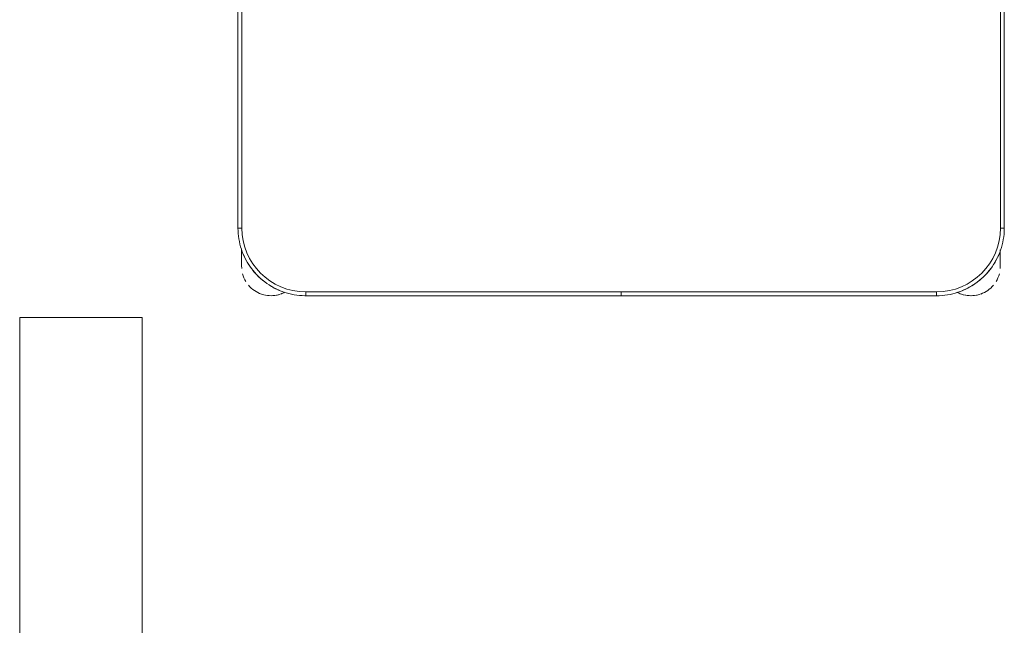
# Model space of a CAD drawing. Header units: metres. Extents: x 3 to 43.5, y -74 to -48.5.
# Tile 68 of 209: x 38.479 to 39.25, y -61.285 to -60.811. Entities that reach past the tile are written whole.
import ezdxf

# ---------------------------------------------------------------- set-up
doc = ezdxf.new("R2010")
doc.units = ezdxf.units.M
for name, color, linetype, lineweight in [('A-GENM', 7, 'Continuous', 18), ('E-LITE-EQPM', 7, 'Continuous', 18), ('I-FURN', 7, 'Continuous', 18)]:
    doc.layers.add(name, color=color, linetype=linetype, lineweight=lineweight)

# ---------------------------------------------------------------- blocks, each defined once
blk = doc.blocks.new('ConjuntoParaAlunoTamanho6 - CJA06_ConjuntoParaAlunoTamanho6-V39-1PAV - FRIGORÍFICA')
at = {"layer": 'I-FURN', "color": 253, "true_color": 0xaaaaaa}
for p, q in [((-0.3, 0.01197), (-0.3, -0.33203)), ((-0.3, 0.01197), (-0.3, -0.33203)), ((0.3, -0.33203), (0.3, 0.01197)), ((0.3, -0.33203), (0.3, 0.01197)), ((-0.3, -0.33203), (-0.297, -0.33203)), ((0.3, -0.33203), (0.297, -0.33203)), ((-0.29713, -0.34835), (-0.29713, -0.35394)), ((-0.29713, -0.34868), (-0.29713, -0.36203)), ((0.29687, -0.35394), (0.29687, -0.3492)), ((0.29687, -0.36203), (0.29687, -0.34961)), ((-0.29713, -0.35705), (-0.29713, -0.36203)), ((0.29687, -0.36203), (0.29687, -0.35705)), ((-0.247, -0.38503), (-0.247, -0.38203)), ((-0.247, -0.38503), (-0.00005, -0.38503)), ((-0.247, -0.38503), (-0.00005, -0.38503)), ((-0.00005, -0.38203), (-0.00005, -0.38503)), ((0.00005, -0.38503), (0.00005, -0.38203)), ((0.00005, -0.38503), (0.247, -0.38503)), ((0.00005, -0.38503), (0.247, -0.38503)), ((0.247, -0.38503), (0.247, -0.38203))]:
    blk.add_line(p, q, dxfattribs=at)
at = {"layer": 'I-FURN', "color": 253, "true_color": 0xaaaaaa, "flags": 128}
for points in [[(-0.297, 0.01197), (-0.297, -0.07403), (-0.297, -0.16003), (-0.297, -0.24603), (-0.297, -0.33203)], [(-0.297, -0.33203), (-0.297, -0.24603), (-0.297, -0.16003), (-0.297, -0.07403), (-0.297, 0.01197)], [(0.297, -0.33203), (0.297, -0.24603), (0.297, -0.16003), (0.297, -0.07403), (0.297, 0.01197)], [(0.297, 0.01197), (0.297, -0.07403), (0.297, -0.16003), (0.297, -0.24603), (0.297, -0.33203)], [(-0.3, -0.33203), (-0.29996, -0.33415), (-0.29983, -0.33627), (-0.29962, -0.33838), (-0.29932, -0.34048), (-0.29894, -0.34256), (-0.29848, -0.34463), (-0.29794, -0.34668), (-0.29731, -0.34871), (-0.2966, -0.3507), (-0.29582, -0.35267), (-0.29495, -0.35461), (-0.29401, -0.35651), (-0.29299, -0.35837), (-0.2919, -0.36019), (-0.29074, -0.36196), (-0.28951, -0.36368), (-0.28821, -0.36536), (-0.28685, -0.36698), (-0.28542, -0.36855), (-0.28393, -0.37005), (-0.28238, -0.3715), (-0.28077, -0.37288), (-0.27911, -0.3742), (-0.2774, -0.37545), (-0.27564, -0.37663), (-0.27383, -0.37774), (-0.27198, -0.37878), (-0.27009, -0.37974), (-0.26816, -0.38062), (-0.2662, -0.38143), (-0.26421, -0.38216), (-0.2622, -0.38281), (-0.26015, -0.38338), (-0.25809, -0.38386), (-0.25601, -0.38426), (-0.25391, -0.38458), (-0.25181, -0.38482), (-0.24969, -0.38497), (-0.24757, -0.38503), (-0.247, -0.38503)], [(0.247, -0.38503), (0.24912, -0.38499), (0.25124, -0.38486), (0.25334, -0.38465), (0.25544, -0.38436), (0.25753, -0.38398), (0.2596, -0.38351), (0.26165, -0.38297), (0.26367, -0.38234), (0.26567, -0.38164), (0.26764, -0.38085), (0.26957, -0.37999), (0.27147, -0.37904), (0.27333, -0.37803), (0.27515, -0.37694), (0.27693, -0.37578), (0.27865, -0.37454), (0.28033, -0.37324), (0.28195, -0.37188), (0.28351, -0.37045), (0.28502, -0.36896), (0.28647, -0.36741), (0.28785, -0.3658), (0.28917, -0.36414), (0.29042, -0.36243), (0.2916, -0.36067), (0.29271, -0.35886), (0.29374, -0.35701), (0.29471, -0.35512), (0.29559, -0.3532), (0.2964, -0.35124), (0.29713, -0.34925), (0.29777, -0.34723), (0.29834, -0.34519), (0.29883, -0.34312), (0.29923, -0.34104), (0.29955, -0.33895), (0.29978, -0.33684), (0.29993, -0.33472), (0.3, -0.33261), (0.3, -0.33203)], [(-0.29713, -0.34907), (-0.29713, -0.34973), (-0.29713, -0.35038), (-0.29713, -0.35102), (-0.29713, -0.35165), (-0.29713, -0.35227), (-0.29713, -0.35288), (-0.29713, -0.35348), (-0.29713, -0.35406), (-0.29713, -0.35463), (-0.29713, -0.35518), (-0.29713, -0.35572), (-0.29713, -0.35624), (-0.29713, -0.35674), (-0.29713, -0.35722), (-0.29713, -0.35769), (-0.29713, -0.35813), (-0.29713, -0.35855), (-0.29713, -0.35895), (-0.29713, -0.35933), (-0.29713, -0.35969), (-0.29713, -0.36002), (-0.29713, -0.36033), (-0.29713, -0.36061), (-0.29713, -0.36087), (-0.29713, -0.36111), (-0.29713, -0.36131), (-0.29713, -0.3615), (-0.29713, -0.36165), (-0.29713, -0.36178), (-0.29713, -0.36188), (-0.29713, -0.36196), (-0.29713, -0.36201), (-0.29713, -0.36203)], [(0.29687, -0.36203), (0.29687, -0.36201), (0.29687, -0.36197), (0.29687, -0.36191), (0.29687, -0.36181), (0.29687, -0.36169), (0.29687, -0.36154), (0.29687, -0.36137), (0.29687, -0.36117), (0.29687, -0.36094), (0.29687, -0.36069), (0.29687, -0.36041), (0.29687, -0.36011), (0.29687, -0.35978), (0.29687, -0.35943), (0.29687, -0.35906), (0.29687, -0.35866), (0.29687, -0.35825), (0.29687, -0.35781), (0.29687, -0.35735), (0.29687, -0.35687), (0.29687, -0.35638), (0.29687, -0.35586), (0.29687, -0.35533), (0.29687, -0.35478), (0.29687, -0.35421), (0.29687, -0.35363), (0.29687, -0.35304), (0.29687, -0.35244), (0.29687, -0.35182), (0.29687, -0.35119), (0.29687, -0.35055), (0.29687, -0.3499)], [(-0.247, -0.38203), (-0.1235, -0.38203), (0, -0.38203), (0.1235, -0.38203), (0.247, -0.38203)], [(-0.00005, -0.38203), (-0.06179, -0.38203), (-0.12353, -0.38203), (-0.18526, -0.38203), (-0.247, -0.38203)], [(0.247, -0.38203), (0.18526, -0.38203), (0.12352, -0.38203), (0.06179, -0.38203), (0.00005, -0.38203)]]:
    blk.add_lwpolyline(points, dxfattribs=at)
at = {"layer": 'I-FURN', "color": 253, "true_color": 0xaaaaaa}
for centre, radius, start, end in [((-0.247, -0.33203), 0.05, 180, 270), ((-0.247, -0.33203), 0.05, 180, 270), ((0.247, -0.33203), 0.05, 270, 360), ((0.247, -0.33203), 0.05, 270, 0), ((-0.247, -0.33203), 0.053, 202.5, 212.69993), ((0.247, -0.33203), 0.053, 327.30007, 337.5), ((0.247, -0.33203), 0.053, 327.30007, 337.5), ((-0.27413, -0.36203), 0.023, 180, 184.41224), ((0.27387, -0.36203), 0.023, 355.58784, 360), ((-0.27413, -0.36203), 0.023, 194.46313, 211.29748), ((-0.247, -0.33203), 0.053, 218.82581, 233.14964), ((0.247, -0.33203), 0.053, 307.1607, 323.14964), ((0.247, -0.33203), 0.053, 307.1607, 323.14964), ((0.27387, -0.36203), 0.023, 328.70279, 345.53679), ((-0.27413, -0.36203), 0.023, 220.15845, 250.98921), ((-0.247, -0.33203), 0.053, 237.30007, 247.5), ((0.247, -0.33203), 0.053, 292.5, 302.69993), ((0.247, -0.33203), 0.053, 292.5, 302.69993), ((0.27387, -0.36203), 0.023, 289.64716, 320.10645), ((-0.27413, -0.36203), 0.023, 241.29896, 288), ((-0.27413, -0.36203), 0.023, 255.53308, 284.46692), ((-0.27413, -0.36203), 0.023, 289.64716, 297.85925), ((-0.247, -0.33203), 0.053, 269.66246, 270), ((0.27387, -0.36203), 0.023, 242.37001, 250.98921), ((0.27387, -0.36203), 0.023, 243.53772, 288), ((0.27387, -0.36203), 0.023, 255.53308, 284.46692)]:
    blk.add_arc(centre, radius, start, end, dxfattribs=at)
blk = doc.blocks.new('63_PHILIPS_Pacific LED_WT460C L700 - 1xLED23S_840 NB-V98-1PAV - FRIGORÍFICA')
at = {"layer": 'A-GENM', "color": 253, "true_color": 0xaaaaaa}
for p, q in [((-0.04802, -0.6), (-0.04802, 0.6)), ((-0.04802, -0.6), (-0.04802, 0.6)), ((0.04798, 0.6), (0.04798, -0.6)), ((0.04798, 0.6), (0.04798, -0.6)), ((0.04798, -0.6), (-0.04802, -0.6)), ((0.04798, -0.6), (-0.04802, -0.6))]:
    blk.add_line(p, q, dxfattribs=at)
blk = doc.blocks.new('4 GRE - ESCOLA DE CINEMA E AUDIOVISUAL CINE REX R07_rvt-1-1PAV - FRIGORÍFICA')
at = {"layer": 'E-LITE-EQPM', "color": 253, "lineweight": 18, "true_color": 0xaaaaaa, "extrusion": (0, 0, -1), "rotation": 180}
blk.add_blockref('63_PHILIPS_Pacific LED_WT460C L700 - 1xLED23S_840 NB-V98-1PAV - FRIGORÍFICA', (-38.52734, -61.64461), dxfattribs=at)
at = {"layer": 'I-FURN', "color": 253, "lineweight": 18, "true_color": 0xaaaaaa}
blk.add_blockref('ConjuntoParaAlunoTamanho6 - CJA06_ConjuntoParaAlunoTamanho6-V39-1PAV - FRIGORÍFICA', (38.95024, -60.64244), dxfattribs=at)

msp = doc.modelspace()

# ---------------------------------------------------------------- block references
at = {"lineweight": 5}
msp.add_blockref('4 GRE - ESCOLA DE CINEMA E AUDIOVISUAL CINE REX R07_rvt-1-1PAV - FRIGORÍFICA', (0, 0), dxfattribs=at)

doc.saveas('drawing.dxf')
